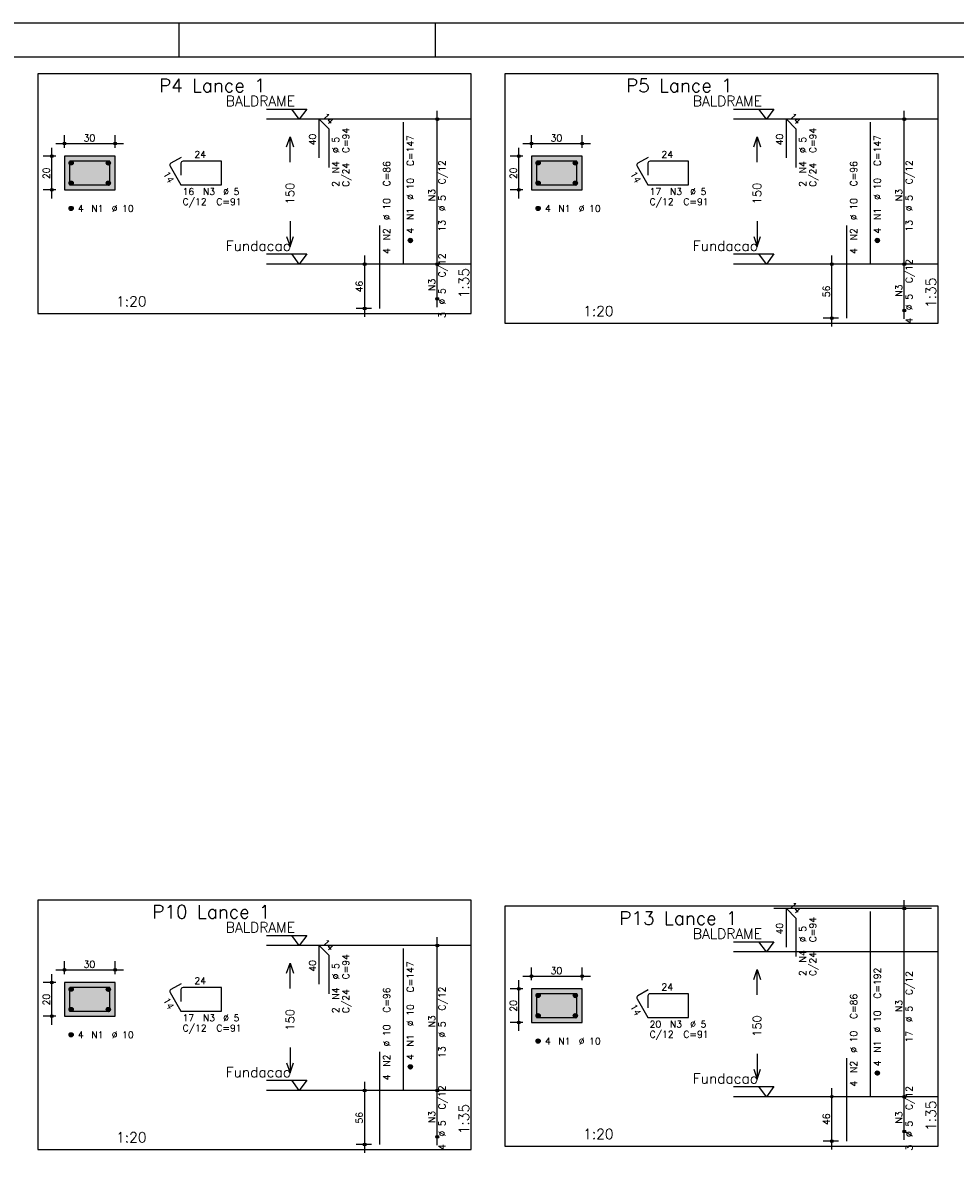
# Model space of a CAD drawing. Extents: x 0 to 84.1, y 0 to 59.4.
# Tile 3 of 6: x 16.4 to 44, y 25.4 to 59.4. Entities that reach past the tile are written whole.
import ezdxf

# ---------------------------------------------------------------- set-up
doc = ezdxf.new("R2010")
doc.units = 0
doc.header["$MEASUREMENT"] = 0
doc.linetypes.add('ESTILO_TQS_0002', pattern=[0.4, 0.1, -0.3])
for name, color, linetype in [('1', 1, 'CONTINUOUS'), ('2', 2, 'CONTINUOUS'), ('3', 3, 'CONTINUOUS'), ('4', 4, 'CONTINUOUS'), ('6', 6, 'CONTINUOUS'), ('7', 7, 'CONTINUOUS'), ('9', 9, 'CONTINUOUS')]:
    doc.layers.add(name, color=color, linetype=linetype)
doc.styles.get("Standard").update_dxf_attribs({"font": 'ROMANS.SHX'})

msp = doc.modelspace()

# ---------------------------------------------------------------- linework, layer by layer
at = {"layer": '1', "linetype": 'Continuous'}
for points in [[(16.825, 50.8), (29.65, 50.8), (29.65, 57.9), (16.825, 57.9), (16.825, 50.8)], [(30.65, 50.514), (43.475, 50.514), (43.475, 57.9), (30.65, 57.9), (30.65, 50.514)], [(23.59, 56.85), (24.79, 56.85), (24.565, 56.55), (24.34, 56.85)], [(37.415, 56.85), (38.615, 56.85), (38.39, 56.55), (38.165, 56.85)], [(29.65, 56.55), (23.59, 56.55)], [(43.475, 56.55), (37.415, 56.55)], [(23.59, 52.565), (24.79, 52.565), (24.565, 52.264), (24.34, 52.565)], [(37.415, 52.565), (38.615, 52.565), (38.39, 52.264), (38.165, 52.565)], [(29.65, 52.264), (23.59, 52.264)], [(43.475, 52.264), (37.415, 52.264)], [(16.825, 26.057), (29.65, 26.057), (29.65, 33.443), (16.825, 33.443), (16.825, 26.057)], [(30.65, 26.157), (43.475, 26.157), (43.475, 33.257), (30.65, 33.257), (30.65, 26.157)], [(43.275, 33.193), (38.615, 33.193)], [(43.275, 33.193), (38.615, 33.193)], [(23.59, 32.393), (24.79, 32.393), (24.565, 32.093), (24.34, 32.393)], [(29.65, 32.093), (23.59, 32.093)], [(37.415, 32.207), (38.615, 32.207), (38.39, 31.907), (38.165, 32.207)], [(43.475, 31.907), (37.415, 31.907)], [(23.59, 28.107), (24.79, 28.107), (24.565, 27.807), (24.34, 28.107)], [(37.415, 27.922), (38.615, 27.922), (38.39, 27.622), (38.165, 27.922)], [(29.65, 27.807), (23.59, 27.807)], [(43.475, 27.622), (37.415, 27.622)]]:
    msp.add_lwpolyline(points, dxfattribs=at)
at = {"layer": '1', "linetype": 'ESTILO_TQS_0002'}
for points in [[(17.61, 54.46), (19.11, 54.46), (19.11, 55.46), (17.61, 55.46), (17.61, 54.46)], [(31.435, 54.46), (32.935, 54.46), (32.935, 55.46), (31.435, 55.46), (31.435, 54.46)], [(17.61, 30.003), (19.11, 30.003), (19.11, 31.003), (17.61, 31.003), (17.61, 30.003)], [(31.435, 29.817), (32.935, 29.817), (32.935, 30.817), (31.435, 30.817), (31.435, 29.817)]]:
    msp.add_lwpolyline(points, dxfattribs=at)
at = {"layer": '2', "linetype": 'Continuous'}
for p, q in [((84.1, 59.4), (0, 59.4)), ((21, 59.4), (21, 58.4)), ((28.6, 58.4), (28.6, 59.4)), ((28.65, 52.014), (28.65, 56.8)), ((28.65, 56.55), (28.65, 56.55)), ((42.475, 52.014), (42.475, 56.8)), ((42.475, 56.55), (42.475, 56.55)), ((17.36, 55.835), (19.36, 55.835)), ((17.61, 55.71), (17.61, 56.085)), ((19.11, 55.71), (19.11, 56.085)), ((31.185, 55.835), (33.185, 55.835)), ((31.435, 55.71), (31.435, 56.085)), ((32.935, 55.71), (32.935, 56.085)), ((17.235, 54.21), (17.235, 55.71)), ((31.06, 54.21), (31.06, 55.71)), ((17.36, 55.46), (16.985, 55.46)), ((17.61, 55.46), (17.61, 55.46)), ((17.61, 55.46), (17.61, 55.46)), ((19.11, 55.46), (19.11, 55.46)), ((31.185, 55.46), (30.81, 55.46)), ((31.435, 55.46), (31.435, 55.46)), ((31.435, 55.46), (31.435, 55.46)), ((32.935, 55.46), (32.935, 55.46)), ((17.36, 54.46), (16.985, 54.46)), ((17.61, 54.46), (17.61, 54.46)), ((31.185, 54.46), (30.81, 54.46)), ((31.435, 54.46), (31.435, 54.46)), ((26.5, 50.7), (26.5, 52.514)), ((28.65, 50.986), (28.65, 52.514)), ((40.325, 50.414), (40.325, 52.514)), ((42.475, 50.643), (42.475, 52.514)), ((26.7, 52.264), (26.25, 52.264)), ((26.95, 52.264), (26.95, 52.264)), ((28.65, 52.264), (28.65, 52.264)), ((28.65, 52.264), (28.65, 52.264)), ((40.525, 52.264), (40.075, 52.264)), ((40.775, 52.264), (40.775, 52.264)), ((42.475, 52.264), (42.475, 52.264)), ((42.475, 52.264), (42.475, 52.264)), ((28.65, 51.236), (28.65, 51.236)), ((26.7, 50.95), (26.25, 50.95)), ((26.95, 50.95), (26.95, 50.95)), ((42.475, 50.893), (42.475, 50.893)), ((40.525, 50.664), (40.075, 50.664)), ((40.775, 50.664), (40.775, 50.664)), ((42.475, 27.372), (42.475, 33.443)), ((42.475, 33.193), (42.475, 33.193)), ((28.65, 27.557), (28.65, 32.343)), ((28.65, 32.093), (28.65, 32.093)), ((17.36, 31.378), (19.36, 31.378)), ((17.61, 31.253), (17.61, 31.628)), ((19.11, 31.253), (19.11, 31.628)), ((31.435, 31.067), (31.435, 31.442)), ((32.935, 31.067), (32.935, 31.442)), ((17.36, 31.003), (16.985, 31.003)), ((17.235, 29.753), (17.235, 31.253)), ((17.61, 31.003), (17.61, 31.003)), ((17.61, 31.003), (17.61, 31.003)), ((19.11, 31.003), (19.11, 31.003)), ((31.06, 29.567), (31.06, 31.067)), ((31.185, 31.192), (33.185, 31.192)), ((31.185, 30.817), (30.81, 30.817)), ((31.435, 30.817), (31.435, 30.817)), ((31.435, 30.817), (31.435, 30.817)), ((32.935, 30.817), (32.935, 30.817)), ((17.36, 30.003), (16.985, 30.003)), ((17.61, 30.003), (17.61, 30.003)), ((31.185, 29.817), (30.81, 29.817)), ((31.435, 29.817), (31.435, 29.817)), ((26.5, 25.957), (26.5, 28.057)), ((28.65, 26.186), (28.65, 28.057)), ((26.7, 27.807), (26.25, 27.807)), ((26.95, 27.807), (26.95, 27.807)), ((28.65, 27.807), (28.65, 27.807)), ((28.65, 27.807), (28.65, 27.807)), ((40.525, 27.622), (40.075, 27.622)), ((40.325, 26.057), (40.325, 27.872)), ((40.775, 27.622), (40.775, 27.622)), ((42.475, 26.343), (42.475, 27.872)), ((42.475, 27.622), (42.475, 27.622)), ((42.475, 27.622), (42.475, 27.622)), ((42.475, 26.593), (42.475, 26.593)), ((28.65, 26.436), (28.65, 26.436)), ((40.525, 26.307), (40.075, 26.307)), ((40.775, 26.307), (40.775, 26.307)), ((26.7, 26.207), (26.25, 26.207)), ((26.95, 26.207), (26.95, 26.207))]:
    msp.add_line(p, q, dxfattribs=at)
for points in [[(83.1, 1), (2.5, 1), (2.5, 58.4), (83.1, 58.4), (83.1, 1)], [(24.19, 55.732), (24.29, 56.032), (24.39, 55.732)], [(24.29, 55.282), (24.29, 56.032)], [(38.015, 55.732), (38.115, 56.032), (38.215, 55.732)], [(38.115, 55.282), (38.115, 56.032)], [(17.61, 54.46), (19.11, 54.46), (19.11, 55.46), (17.61, 55.46), (17.61, 54.46)], [(31.435, 54.46), (32.935, 54.46), (32.935, 55.46), (31.435, 55.46), (31.435, 54.46)], [(24.29, 53.532), (24.29, 52.782)], [(38.115, 53.532), (38.115, 52.782)], [(24.19, 53.082), (24.29, 52.782), (24.39, 53.082)], [(38.015, 53.082), (38.115, 52.782), (38.215, 53.082)], [(24.19, 31.275), (24.29, 31.575), (24.39, 31.275)], [(24.29, 30.825), (24.29, 31.575)], [(38.015, 31.09), (38.115, 31.39), (38.215, 31.09)], [(38.115, 30.64), (38.115, 31.39)], [(17.61, 30.003), (19.11, 30.003), (19.11, 31.003), (17.61, 31.003), (17.61, 30.003)], [(31.435, 29.817), (32.935, 29.817), (32.935, 30.817), (31.435, 30.817), (31.435, 29.817)], [(24.29, 29.075), (24.29, 28.325)], [(24.19, 28.625), (24.29, 28.325), (24.39, 28.625)], [(38.115, 28.89), (38.115, 28.14)], [(38.015, 28.44), (38.115, 28.14), (38.215, 28.44)]]:
    msp.add_lwpolyline(points, dxfattribs=at)
for centre, radius in [((28.65, 56.55), 0.0416), ((28.65, 56.55), 0.0208), ((42.475, 56.55), 0.0416), ((42.475, 56.55), 0.0208), ((17.61, 55.835), 0.04), ((17.61, 55.835), 0.02), ((19.11, 55.835), 0.04), ((19.11, 55.835), 0.02), ((31.435, 55.835), 0.04), ((31.435, 55.835), 0.02), ((32.935, 55.835), 0.04), ((32.935, 55.835), 0.02), ((17.235, 55.46), 0.04), ((31.06, 55.46), 0.04), ((17.235, 55.46), 0.02), ((31.06, 55.46), 0.02), ((17.235, 54.46), 0.04), ((17.235, 54.46), 0.02), ((31.06, 54.46), 0.04), ((31.06, 54.46), 0.02), ((26.5, 52.264), 0.04), ((26.5, 52.264), 0.02), ((28.65, 52.264), 0.0416), ((28.65, 52.264), 0.0416), ((28.65, 52.264), 0.0208), ((28.65, 52.264), 0.0208), ((40.325, 52.264), 0.04), ((40.325, 52.264), 0.02), ((42.475, 52.264), 0.0416), ((42.475, 52.264), 0.0416), ((42.475, 52.264), 0.0208), ((42.475, 52.264), 0.0208), ((28.65, 51.236), 0.0416), ((28.65, 51.236), 0.0208), ((26.5, 50.95), 0.04), ((26.5, 50.95), 0.02), ((42.475, 50.893), 0.0416), ((42.475, 50.893), 0.0208), ((40.325, 50.664), 0.04), ((40.325, 50.664), 0.02), ((42.475, 33.193), 0.0416), ((42.475, 33.193), 0.0208), ((28.65, 32.093), 0.0416), ((28.65, 32.093), 0.0208), ((17.61, 31.378), 0.04), ((17.61, 31.378), 0.02), ((19.11, 31.378), 0.04), ((19.11, 31.378), 0.02), ((17.235, 31.003), 0.04), ((17.235, 31.003), 0.02), ((31.435, 31.192), 0.04), ((31.435, 31.192), 0.02), ((32.935, 31.192), 0.04), ((32.935, 31.192), 0.02), ((31.06, 30.817), 0.04), ((31.06, 30.817), 0.02), ((17.235, 30.003), 0.04), ((17.235, 30.003), 0.02), ((31.06, 29.817), 0.04), ((31.06, 29.817), 0.02), ((26.5, 27.807), 0.04), ((26.5, 27.807), 0.02), ((28.65, 27.807), 0.0416), ((28.65, 27.807), 0.0416), ((28.65, 27.807), 0.0208), ((28.65, 27.807), 0.0208), ((40.325, 27.622), 0.04), ((40.325, 27.622), 0.02), ((42.475, 27.622), 0.0416), ((42.475, 27.622), 0.0416), ((42.475, 27.622), 0.0208), ((42.475, 27.622), 0.0208), ((42.475, 26.593), 0.0416), ((42.475, 26.593), 0.0208), ((26.5, 26.207), 0.04), ((26.5, 26.207), 0.02), ((28.65, 26.436), 0.0416), ((28.65, 26.436), 0.0208), ((40.325, 26.307), 0.04), ((40.325, 26.307), 0.02)]:
    msp.add_circle(centre, radius, dxfattribs=at)
at = {"layer": '3', "linetype": 'Continuous'}
for p, q in [((17.748, 55.251), (17.819, 55.322)), ((17.748, 55.269), (17.801, 55.322)), ((17.752, 55.237), (17.833, 55.318)), ((17.758, 55.225), (17.844, 55.312)), ((17.766, 55.216), (17.854, 55.304)), ((17.776, 55.208), (17.862, 55.294)), ((17.787, 55.202), (17.868, 55.283)), ((17.801, 55.198), (17.872, 55.269)), ((17.819, 55.198), (17.872, 55.251)), ((18.848, 55.251), (18.919, 55.322)), ((18.848, 55.269), (18.901, 55.322)), ((18.852, 55.237), (18.933, 55.318)), ((18.858, 55.225), (18.944, 55.312)), ((18.866, 55.216), (18.954, 55.304)), ((18.876, 55.208), (18.962, 55.294)), ((18.887, 55.202), (18.968, 55.283)), ((18.901, 55.198), (18.972, 55.269)), ((18.919, 55.198), (18.972, 55.251)), ((31.573, 55.251), (31.644, 55.322)), ((31.573, 55.269), (31.626, 55.322)), ((31.577, 55.237), (31.658, 55.318)), ((31.583, 55.225), (31.669, 55.312)), ((31.591, 55.216), (31.679, 55.304)), ((31.601, 55.208), (31.687, 55.294)), ((31.612, 55.202), (31.693, 55.283)), ((31.626, 55.198), (31.697, 55.269)), ((31.644, 55.198), (31.697, 55.251)), ((32.673, 55.251), (32.744, 55.322)), ((32.673, 55.269), (32.726, 55.322)), ((32.677, 55.237), (32.758, 55.318)), ((32.683, 55.225), (32.769, 55.312)), ((32.691, 55.216), (32.779, 55.304)), ((32.701, 55.208), (32.787, 55.294)), ((32.712, 55.202), (32.793, 55.283)), ((32.726, 55.198), (32.797, 55.269)), ((32.744, 55.198), (32.797, 55.251)), ((17.748, 54.651), (17.819, 54.722)), ((17.748, 54.669), (17.801, 54.722)), ((17.752, 54.637), (17.833, 54.718)), ((17.758, 54.625), (17.844, 54.712)), ((17.766, 54.616), (17.854, 54.704)), ((17.776, 54.608), (17.862, 54.694)), ((17.787, 54.602), (17.868, 54.683)), ((17.801, 54.598), (17.872, 54.669)), ((17.819, 54.598), (17.872, 54.651)), ((18.848, 54.651), (18.919, 54.722)), ((18.848, 54.669), (18.901, 54.722)), ((18.852, 54.637), (18.933, 54.718)), ((18.858, 54.625), (18.944, 54.712)), ((18.866, 54.616), (18.954, 54.704)), ((18.876, 54.608), (18.962, 54.694)), ((18.887, 54.602), (18.968, 54.683)), ((18.901, 54.598), (18.972, 54.669)), ((18.919, 54.598), (18.972, 54.651)), ((31.573, 54.651), (31.644, 54.722)), ((31.573, 54.669), (31.626, 54.722)), ((31.577, 54.637), (31.658, 54.718)), ((31.583, 54.625), (31.669, 54.712)), ((31.591, 54.616), (31.679, 54.704)), ((31.601, 54.608), (31.687, 54.694)), ((31.612, 54.602), (31.693, 54.683)), ((31.626, 54.598), (31.697, 54.669)), ((31.644, 54.598), (31.697, 54.651)), ((32.673, 54.651), (32.744, 54.722)), ((32.673, 54.669), (32.726, 54.722)), ((32.677, 54.637), (32.758, 54.718)), ((32.683, 54.625), (32.769, 54.712)), ((32.691, 54.616), (32.779, 54.704)), ((32.701, 54.608), (32.787, 54.694)), ((32.712, 54.602), (32.793, 54.683)), ((32.726, 54.598), (32.797, 54.669)), ((32.744, 54.598), (32.797, 54.651)), ((17.748, 53.901), (17.819, 53.972)), ((17.748, 53.919), (17.801, 53.972)), ((17.752, 53.887), (17.833, 53.968)), ((17.758, 53.875), (17.844, 53.962)), ((17.766, 53.866), (17.854, 53.954)), ((17.776, 53.858), (17.862, 53.944)), ((17.787, 53.852), (17.868, 53.933)), ((17.801, 53.848), (17.872, 53.919)), ((17.819, 53.848), (17.872, 53.901)), ((31.573, 53.901), (31.644, 53.972)), ((31.573, 53.919), (31.626, 53.972)), ((31.577, 53.887), (31.658, 53.968)), ((31.583, 53.875), (31.669, 53.962)), ((31.591, 53.866), (31.679, 53.954)), ((31.601, 53.858), (31.687, 53.944)), ((31.612, 53.852), (31.693, 53.933)), ((31.626, 53.848), (31.697, 53.919)), ((31.644, 53.848), (31.697, 53.901)), ((27.788, 52.956), (27.859, 53.026)), ((27.788, 52.973), (27.841, 53.026)), ((27.792, 52.942), (27.873, 53.023)), ((27.798, 52.93), (27.884, 53.017)), ((27.806, 52.92), (27.894, 53.009)), ((27.816, 52.912), (27.902, 52.999)), ((27.827, 52.906), (27.908, 52.987)), ((27.841, 52.903), (27.912, 52.973)), ((27.859, 52.903), (27.912, 52.956)), ((41.613, 52.956), (41.684, 53.026)), ((41.613, 52.973), (41.666, 53.026)), ((41.617, 52.942), (41.698, 53.023)), ((41.623, 52.93), (41.709, 53.017)), ((41.631, 52.92), (41.719, 53.009)), ((41.641, 52.912), (41.727, 52.999)), ((41.652, 52.906), (41.733, 52.987)), ((41.666, 52.903), (41.737, 52.973)), ((41.684, 52.903), (41.737, 52.956)), ((17.748, 30.794), (17.819, 30.864)), ((17.748, 30.811), (17.801, 30.864)), ((17.752, 30.78), (17.833, 30.861)), ((17.758, 30.768), (17.844, 30.855)), ((17.766, 30.758), (17.854, 30.847)), ((17.776, 30.75), (17.862, 30.837)), ((17.787, 30.744), (17.868, 30.825)), ((17.801, 30.741), (17.872, 30.811)), ((17.819, 30.741), (17.872, 30.794)), ((18.848, 30.794), (18.919, 30.864)), ((18.848, 30.811), (18.901, 30.864)), ((18.852, 30.78), (18.933, 30.861)), ((18.858, 30.768), (18.944, 30.855)), ((18.866, 30.758), (18.954, 30.847)), ((18.876, 30.75), (18.962, 30.837)), ((18.887, 30.744), (18.968, 30.825)), ((18.901, 30.741), (18.972, 30.811)), ((18.919, 30.741), (18.972, 30.794)), ((31.573, 30.608), (31.644, 30.679)), ((31.573, 30.626), (31.626, 30.679)), ((31.577, 30.594), (31.658, 30.675)), ((31.583, 30.583), (31.669, 30.669)), ((31.591, 30.573), (31.679, 30.661)), ((31.601, 30.565), (31.687, 30.652)), ((31.612, 30.559), (31.693, 30.64)), ((32.673, 30.608), (32.744, 30.679)), ((32.673, 30.626), (32.726, 30.679)), ((32.677, 30.594), (32.758, 30.675)), ((32.683, 30.583), (32.769, 30.669)), ((32.691, 30.573), (32.779, 30.661)), ((32.701, 30.565), (32.787, 30.652)), ((32.712, 30.559), (32.793, 30.64)), ((31.626, 30.555), (31.697, 30.626)), ((31.644, 30.555), (31.697, 30.608)), ((32.726, 30.555), (32.797, 30.626)), ((32.744, 30.555), (32.797, 30.608)), ((17.748, 30.194), (17.819, 30.264)), ((17.748, 30.211), (17.801, 30.264)), ((17.752, 30.18), (17.833, 30.261)), ((17.758, 30.168), (17.844, 30.255)), ((17.766, 30.158), (17.854, 30.247)), ((17.776, 30.15), (17.862, 30.237)), ((17.787, 30.144), (17.868, 30.225)), ((17.801, 30.141), (17.872, 30.211)), ((17.819, 30.141), (17.872, 30.194)), ((18.848, 30.194), (18.919, 30.264)), ((18.848, 30.211), (18.901, 30.264)), ((18.852, 30.18), (18.933, 30.261)), ((18.858, 30.168), (18.944, 30.255)), ((18.866, 30.158), (18.954, 30.247)), ((18.876, 30.15), (18.962, 30.237)), ((18.887, 30.144), (18.968, 30.225)), ((18.901, 30.141), (18.972, 30.211)), ((18.919, 30.141), (18.972, 30.194)), ((31.573, 30.008), (31.644, 30.079)), ((31.573, 30.026), (31.626, 30.079)), ((31.577, 29.994), (31.658, 30.075)), ((31.583, 29.983), (31.669, 30.069)), ((31.591, 29.973), (31.679, 30.061)), ((31.601, 29.965), (31.687, 30.052)), ((31.612, 29.959), (31.693, 30.04)), ((31.626, 29.955), (31.697, 30.026)), ((31.644, 29.955), (31.697, 30.008)), ((32.673, 30.008), (32.744, 30.079)), ((32.673, 30.026), (32.726, 30.079)), ((32.677, 29.994), (32.758, 30.075)), ((32.683, 29.983), (32.769, 30.069)), ((32.691, 29.973), (32.779, 30.061)), ((32.701, 29.965), (32.787, 30.052)), ((32.712, 29.959), (32.793, 30.04)), ((32.726, 29.955), (32.797, 30.026)), ((32.744, 29.955), (32.797, 30.008)), ((17.748, 29.444), (17.819, 29.514)), ((17.748, 29.461), (17.801, 29.514)), ((17.752, 29.43), (17.833, 29.511)), ((17.758, 29.418), (17.844, 29.505)), ((17.766, 29.408), (17.854, 29.497)), ((17.776, 29.4), (17.862, 29.487)), ((17.787, 29.394), (17.868, 29.475)), ((17.801, 29.391), (17.872, 29.461)), ((17.819, 29.391), (17.872, 29.444)), ((31.573, 29.258), (31.644, 29.329)), ((31.573, 29.276), (31.626, 29.329)), ((31.577, 29.244), (31.658, 29.325)), ((31.583, 29.233), (31.669, 29.319)), ((31.591, 29.223), (31.679, 29.311)), ((31.601, 29.215), (31.687, 29.302)), ((31.612, 29.209), (31.693, 29.29)), ((31.626, 29.205), (31.697, 29.276)), ((31.644, 29.205), (31.697, 29.258)), ((27.788, 28.498), (27.859, 28.569)), ((27.788, 28.516), (27.841, 28.569)), ((27.792, 28.484), (27.873, 28.565)), ((27.798, 28.473), (27.884, 28.559)), ((27.806, 28.463), (27.894, 28.551)), ((27.816, 28.455), (27.902, 28.542)), ((27.827, 28.449), (27.908, 28.53)), ((27.841, 28.445), (27.912, 28.516)), ((27.859, 28.445), (27.912, 28.498)), ((41.613, 28.313), (41.684, 28.384)), ((41.613, 28.331), (41.666, 28.384)), ((41.617, 28.299), (41.698, 28.38)), ((41.623, 28.287), (41.709, 28.374)), ((41.631, 28.278), (41.719, 28.366)), ((41.641, 28.27), (41.727, 28.356)), ((41.652, 28.264), (41.733, 28.345)), ((41.666, 28.26), (41.737, 28.331)), ((41.684, 28.26), (41.737, 28.313))]:
    msp.add_line(p, q, dxfattribs=at)
for centre in [(17.81, 55.26), (18.91, 55.26), (31.635, 55.26), (32.735, 55.26), (17.81, 54.66), (18.91, 54.66), (31.635, 54.66), (32.735, 54.66), (17.81, 53.91), (31.635, 53.91), (27.85, 52.965), (41.675, 52.965), (17.81, 30.803), (18.91, 30.803), (31.635, 30.617), (32.735, 30.617), (17.81, 30.203), (18.91, 30.203), (31.635, 30.017), (32.735, 30.017), (17.81, 29.453), (31.635, 29.267), (27.85, 28.507), (41.675, 28.322)]:
    msp.add_circle(centre, 0.0625, dxfattribs=at)
at = {"layer": '4', "linetype": 'Continuous'}
for p, q in [((17.76, 55.247), (17.76, 54.61)), ((17.76, 55.247), (17.76, 54.897)), ((18.172, 55.31), (17.823, 55.31)), ((18.96, 55.31), (17.823, 55.31)), ((18.96, 54.61), (18.96, 55.31)), ((31.585, 55.247), (31.585, 54.61)), ((31.585, 55.247), (31.585, 54.897)), ((31.997, 55.31), (31.648, 55.31)), ((32.785, 55.31), (31.648, 55.31)), ((32.785, 54.61), (32.785, 55.31)), ((17.76, 54.61), (18.96, 54.61)), ((31.585, 54.61), (32.785, 54.61)), ((17.76, 30.79), (17.76, 30.153)), ((17.76, 30.79), (17.76, 30.44)), ((18.172, 30.853), (17.823, 30.853)), ((18.96, 30.853), (17.823, 30.853)), ((18.96, 30.153), (18.96, 30.853)), ((31.997, 30.667), (31.648, 30.667)), ((32.785, 30.667), (31.648, 30.667)), ((32.785, 29.967), (32.785, 30.667)), ((31.585, 30.605), (31.585, 29.967)), ((31.585, 30.605), (31.585, 30.255)), ((17.76, 30.153), (18.96, 30.153)), ((31.585, 29.967), (32.785, 29.967))]:
    msp.add_line(p, q, dxfattribs=at)
for centre in [(17.823, 55.247), (17.823, 55.247), (31.648, 55.247), (31.648, 55.247), (17.823, 30.79), (17.823, 30.79), (31.648, 30.605), (31.648, 30.605)]:
    msp.add_arc(centre, 0.0625, 90, 180, dxfattribs=at)
at = {"layer": '6', "linetype": 'Continuous'}
for p, q in [((25.157, 55.407), (25.157, 56.55)), ((25.157, 56.55), (25.44, 56.267)), ((38.982, 55.407), (38.982, 56.55)), ((38.982, 56.55), (39.265, 56.267)), ((25.44, 56.267), (25.44, 55.125)), ((27.65, 52.264), (27.65, 56.465)), ((39.265, 56.267), (39.265, 55.125)), ((41.475, 52.264), (41.475, 56.465)), ((20.741, 55.162), (21.06, 54.61)), ((21.067, 55.422), (20.764, 55.247)), ((21.06, 55.247), (21.06, 54.897)), ((22.26, 55.31), (21.122, 55.31)), ((22.26, 54.61), (22.26, 55.31)), ((34.566, 55.162), (34.885, 54.61)), ((34.892, 55.422), (34.589, 55.247)), ((34.885, 55.247), (34.885, 54.897)), ((36.085, 55.31), (34.947, 55.31)), ((36.085, 54.61), (36.085, 55.31)), ((21.06, 54.61), (22.26, 54.61)), ((34.885, 54.61), (36.085, 54.61)), ((26.95, 50.95), (26.95, 53.407)), ((40.775, 50.664), (40.775, 53.407)), ((38.982, 32.05), (38.982, 33.193)), ((38.982, 33.193), (39.265, 32.91)), ((41.475, 27.622), (41.475, 33.107)), ((39.265, 32.91), (39.265, 31.767)), ((25.157, 30.95), (25.157, 32.093)), ((25.157, 32.093), (25.44, 31.81)), ((27.65, 27.807), (27.65, 32.007)), ((25.44, 31.81), (25.44, 30.667)), ((20.741, 30.705), (21.06, 30.153)), ((21.067, 30.965), (20.764, 30.79)), ((21.06, 30.79), (21.06, 30.44)), ((22.26, 30.853), (21.122, 30.853)), ((22.26, 30.153), (22.26, 30.853)), ((34.892, 30.78), (34.589, 30.605)), ((36.085, 30.667), (34.947, 30.667)), ((36.085, 29.967), (36.085, 30.667)), ((34.566, 30.519), (34.885, 29.967)), ((34.885, 30.605), (34.885, 30.255)), ((21.06, 30.153), (22.26, 30.153)), ((34.885, 29.967), (36.085, 29.967)), ((26.95, 26.207), (26.95, 28.95)), ((40.775, 26.307), (40.775, 28.765))]:
    msp.add_line(p, q, dxfattribs=at)
for centre, start, end in [((20.795, 55.193), 120, 210), ((21.122, 55.247), 90, 180), ((34.62, 55.193), 120, 210), ((34.947, 55.247), 90, 180), ((20.795, 30.736), 120, 210), ((21.122, 30.79), 90, 180), ((34.947, 30.605), 90, 180), ((34.62, 30.55), 120, 210)]:
    msp.add_arc(centre, 0.0625, start, end, dxfattribs=at)
at = {"layer": '9', "linetype": 'Continuous'}
for points in [[(17.61, 54.46), (19.11, 54.46), (19.11, 55.46)], [(17.61, 54.46), (19.11, 55.46), (17.61, 55.46)], [(17.61, 54.46), (17.61, 55.46), (17.61, 54.46)], [(31.435, 54.46), (32.935, 54.46), (32.935, 55.46)], [(31.435, 54.46), (32.935, 55.46), (31.435, 55.46)], [(31.435, 54.46), (31.435, 55.46), (31.435, 54.46)], [(17.61, 30.003), (19.11, 30.003), (19.11, 31.003)], [(17.61, 30.003), (19.11, 31.003), (17.61, 31.003)], [(17.61, 30.003), (17.61, 31.003), (17.61, 30.003)], [(31.435, 29.817), (32.935, 29.817), (32.935, 30.817)], [(31.435, 29.817), (32.935, 30.817), (31.435, 30.817)], [(31.435, 29.817), (31.435, 30.817), (31.435, 29.817)]]:
    msp.add_solid(points, dxfattribs=at)

# ---------------------------------------------------------------- texts
at = {"layer": '1', "linetype": 'Continuous'}
for s, p in [('BALDRAME', (22.39, 56.94)), ('BALDRAME', (36.215, 56.94)), ('Fundacao', (22.39, 52.654)), ('Fundacao', (36.215, 52.654)), ('BALDRAME', (22.39, 32.483)), ('BALDRAME', (36.215, 32.297)), ('Fundacao', (22.39, 28.197)), ('Fundacao', (36.215, 28.012))]:
    msp.add_text(s, height=0.3, dxfattribs=at).set_placement(p)
at = {"layer": '2', "linetype": 'Continuous'}
for s, height, rotation, p in [('14', 0.2, 315, (25.228, 56.621)), ('14', 0.2, 315, (39.053, 56.621)), ('C=94', 0.2, 90, (26.04, 55.55)), ('C=94', 0.2, 90, (39.865, 55.55)), ('40', 0.2, 90, (25.057, 55.779)), ('%%c 5', 0.2, 90, (25.74, 55.55)), ('C=147', 0.2, 90, (27.95, 55.164)), ('40', 0.2, 90, (38.882, 55.779)), ('%%c 5', 0.2, 90, (39.565, 55.55)), ('C=147', 0.2, 90, (41.775, 55.164)), ('N4', 0.2, 90, (25.74, 54.95)), ('C=86', 0.2, 90, (27.25, 54.565)), ('C/12', 0.2, 90, (28.89, 54.627)), ('N4', 0.2, 90, (39.565, 54.95)), ('C=96', 0.2, 90, (41.075, 54.565)), ('C/12', 0.2, 90, (42.715, 54.627)), ('20', 0.2, 90, (17.175, 54.78)), ('14', 0.2, 300, (20.525, 54.936)), ('C/24', 0.2, 90, (26.04, 54.55)), ('20', 0.2, 90, (31, 54.78)), ('14', 0.2, 300, (34.35, 54.936)), ('C/24', 0.2, 90, (39.865, 54.55)), ('150', 0.25, 90, (24.415, 54.032)), ('2', 0.2, 90, (25.74, 54.55)), ('%%c 10', 0.2, 90, (27.95, 54.164)), ('N3', 0.2, 90, (28.59, 54.127)), ('150', 0.25, 90, (38.24, 54.032)), ('2', 0.2, 90, (39.565, 54.55)), ('%%c 10', 0.2, 90, (41.775, 54.164)), ('N3', 0.2, 90, (42.415, 54.127)), ('%%c 5', 0.2, 90, (28.89, 53.827)), ('%%c 5', 0.2, 90, (42.715, 53.827)), ('%%c 10', 0.2, 90, (27.25, 53.565)), ('N1', 0.2, 90, (27.95, 53.565)), ('%%c 10', 0.2, 90, (41.075, 53.565)), ('N1', 0.2, 90, (41.775, 53.565)), ('13', 0.2, 90, (28.89, 53.227)), ('13', 0.2, 90, (42.715, 53.227)), ('N2', 0.2, 90, (27.25, 52.965)), ('4', 0.2, 90, (27.95, 53.164)), ('N2', 0.2, 90, (41.075, 52.965)), ('4', 0.2, 90, (41.775, 53.164)), ('4', 0.2, 90, (27.25, 52.565)), ('C/12', 0.2, 90, (28.89, 51.87)), ('4', 0.2, 90, (41.075, 52.565)), ('C/12', 0.2, 90, (42.715, 51.699)), ('N3', 0.2, 90, (28.59, 51.47)), ('1:35', 0.3, 90, (29.59, 51.25)), ('1:35', 0.3, 90, (43.415, 50.965)), ('46', 0.2, 90, (26.44, 51.427)), ('%%c 5', 0.2, 90, (28.89, 51.07)), ('56', 0.2, 90, (40.265, 51.285)), ('N3', 0.2, 90, (42.415, 51.299)), ('%%c 5', 0.2, 90, (42.715, 50.899)), ('3', 0.2, 90, (28.89, 50.67)), ('4', 0.2, 90, (42.715, 50.499)), ('14', 0.2, 315, (39.053, 33.264)), ('40', 0.2, 90, (38.882, 32.422)), ('C=94', 0.2, 90, (39.865, 32.193)), ('%%c 5', 0.2, 90, (39.565, 32.193)), ('14', 0.2, 315, (25.228, 32.164)), ('C=94', 0.2, 90, (26.04, 31.093)), ('N4', 0.2, 90, (39.565, 31.593)), ('C/24', 0.2, 90, (39.865, 31.193)), ('40', 0.2, 90, (25.057, 31.322)), ('%%c 5', 0.2, 90, (25.74, 31.093)), ('C=147', 0.2, 90, (27.95, 30.707)), ('2', 0.2, 90, (39.565, 31.193)), ('C=192', 0.2, 90, (41.775, 30.522)), ('C/12', 0.2, 90, (42.715, 30.627)), ('N4', 0.2, 90, (25.74, 30.493)), ('C/24', 0.2, 90, (26.04, 30.093)), ('C=96', 0.2, 90, (27.25, 30.107)), ('C/12', 0.2, 90, (28.89, 30.17)), ('20', 0.2, 90, (17.175, 30.323)), ('14', 0.2, 300, (20.525, 30.479)), ('20', 0.2, 90, (31, 30.137)), ('14', 0.2, 300, (34.35, 30.293)), ('C=86', 0.2, 90, (41.075, 29.922)), ('N3', 0.2, 90, (42.415, 30.127)), ('150', 0.25, 90, (24.415, 29.575)), ('2', 0.2, 90, (25.74, 30.093)), ('%%c 10', 0.2, 90, (27.95, 29.707)), ('N3', 0.2, 90, (28.59, 29.67)), ('%%c 10', 0.2, 90, (41.775, 29.522)), ('%%c 5', 0.2, 90, (42.715, 29.827)), ('%%c 10', 0.2, 90, (27.25, 29.107)), ('%%c 5', 0.2, 90, (28.89, 29.37)), ('150', 0.25, 90, (38.24, 29.39)), ('N1', 0.2, 90, (27.95, 29.107)), ('%%c 10', 0.2, 90, (41.075, 28.922)), ('17', 0.2, 90, (42.715, 29.227)), ('13', 0.2, 90, (28.89, 28.77)), ('N1', 0.2, 90, (41.775, 28.922)), ('N2', 0.2, 90, (27.25, 28.507)), ('4', 0.2, 90, (27.95, 28.707)), ('N2', 0.2, 90, (41.075, 28.322)), ('4', 0.2, 90, (41.775, 28.522)), ('4', 0.2, 90, (27.25, 28.107)), ('4', 0.2, 90, (41.075, 27.922)), ('C/12', 0.2, 90, (28.89, 27.242)), ('C/12', 0.2, 90, (42.715, 27.227)), ('1:35', 0.3, 90, (29.59, 26.507)), ('1:35', 0.3, 90, (43.415, 26.607)), ('56', 0.2, 90, (26.44, 26.827)), ('N3', 0.2, 90, (28.59, 26.842)), ('46', 0.2, 90, (40.265, 26.785)), ('N3', 0.2, 90, (42.415, 26.827)), ('%%c 5', 0.2, 90, (28.89, 26.442)), ('%%c 5', 0.2, 90, (42.715, 26.427)), ('4', 0.2, 90, (28.89, 26.042)), ('3', 0.2, 90, (42.715, 26.027))]:
    msp.add_text(s, height=height, rotation=rotation, dxfattribs=at).set_placement(p)
for s, height, p in [('1', 0.01, (29.44, 56.55)), ('1', 0.01, (43.265, 56.55)), ('30', 0.2, (18.18, 55.895)), ('30', 0.2, (32.005, 55.895)), ('24', 0.2, (21.46, 55.41)), ('24', 0.2, (35.285, 55.41)), ('16', 0.2, (21.11, 54.31)), ('N3', 0.2, (21.71, 54.31)), ('%%c 5', 0.2, (22.31, 54.31)), ('17', 0.2, (34.935, 54.31)), ('N3', 0.2, (35.535, 54.31)), ('%%c 5', 0.2, (36.135, 54.31)), ('C/12', 0.2, (21.11, 54.01)), ('C=91', 0.2, (22.11, 54.01)), ('C/12', 0.2, (34.935, 54.01)), ('C=91', 0.2, (35.935, 54.01)), ('4', 0.2, (18.01, 53.81)), ('N1', 0.2, (18.41, 53.81)), ('%%c 10', 0.2, (19.01, 53.81)), ('4', 0.2, (31.835, 53.81)), ('N1', 0.2, (32.235, 53.81)), ('%%c 10', 0.2, (32.835, 53.81)), ('0', 0.01, (29.44, 52.264)), ('0', 0.01, (43.265, 52.264)), ('1:20', 0.3, (19.142, 51.01)), ('1:20', 0.3, (32.968, 50.724)), ('1', 0.01, (29.44, 32.093)), ('1', 0.01, (43.265, 31.907)), ('30', 0.2, (18.18, 31.438)), ('30', 0.2, (32.005, 31.252)), ('24', 0.2, (21.46, 30.953)), ('24', 0.2, (35.285, 30.767)), ('17', 0.2, (21.11, 29.853)), ('N3', 0.2, (21.71, 29.853)), ('%%c 5', 0.2, (22.31, 29.853)), ('C/12', 0.2, (21.11, 29.553)), ('C=91', 0.2, (22.11, 29.553)), ('20', 0.2, (34.935, 29.667)), ('N3', 0.2, (35.535, 29.667)), ('%%c 5', 0.2, (36.135, 29.667)), ('4', 0.2, (18.01, 29.353)), ('N1', 0.2, (18.41, 29.353)), ('%%c 10', 0.2, (19.01, 29.353)), ('4', 0.2, (31.835, 29.167)), ('N1', 0.2, (32.235, 29.167)), ('%%c 10', 0.2, (32.835, 29.167)), ('C/12', 0.2, (34.935, 29.367)), ('C=91', 0.2, (35.935, 29.367)), ('0', 0.01, (29.44, 27.807)), ('0', 0.01, (43.265, 27.622)), ('1:20', 0.3, (19.142, 26.267)), ('1:20', 0.3, (32.968, 26.367))]:
    msp.add_text(s, height=height, dxfattribs=at).set_placement(p)
at = {"layer": '7', "linetype": 'Continuous'}
for s, p in [('P4 Lance 1', (20.413, 57.35)), ('P5 Lance 1', (34.237, 57.35)), ('P10 Lance 1', (20.212, 32.893)), ('P13 Lance 1', (34.038, 32.707))]:
    msp.add_text(s, height=0.4, dxfattribs=at).set_placement(p)

doc.saveas('drawing.dxf')
